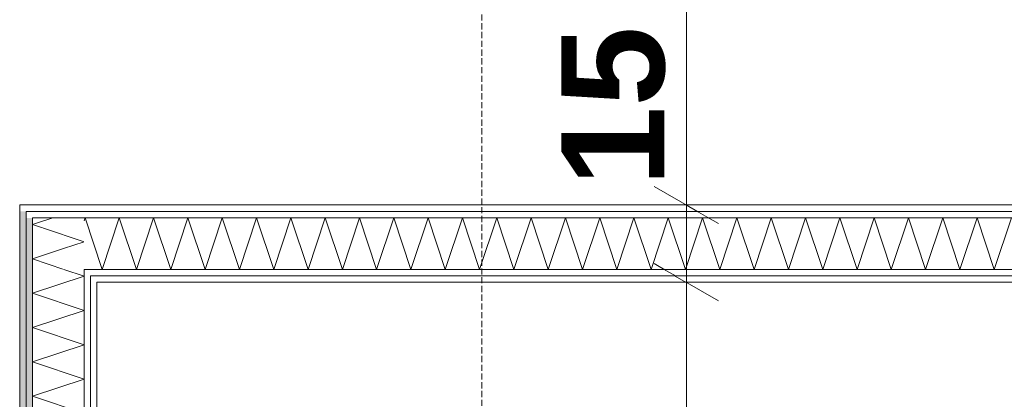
# Model space of a CAD drawing. Extents: x -7314 to 11761, y 144 to 9383.
# Tile 152 of 193: x 5939 to 6131, y 7254 to 7327. Entities that reach past the tile are written whole.
import ezdxf
from ezdxf.xclip import XClip

# ---------------------------------------------------------------- set-up
doc = ezdxf.new("R2010")
doc.units = 0
doc.header["$MEASUREMENT"] = 0
doc.header["$XCLIPFRAME"] = 0
doc.linetypes.add('Krawędzie ukryte', pattern=[68, 48, -20])
doc.linetypes.add('Wipeout_Contour', pattern=[20000, 0, -20000])
for name, color, linetype in [('FORMA - Arch 01 - 220-A Ściany', 7, 'Continuous'), ('FORMA - Arch 01 - 410-K Osie', 7, 'Continuous'), ('FORMA - Arch 02 - Strefy', 7, 'Continuous'), ('FORMA - Arch 04 - Wymiary ogólne', 7, 'Continuous')]:
    doc.layers.add(name, color=color, linetype=linetype)
doc.styles.add('STYL_AUTOMATYCZNY_9', font='arial.ttf')
pattern_1 = [(0, (4185.3, -5972.398), (0, 7.5), [0, -7.5])]

# ---------------------------------------------------------------- blocks, each defined once
blk = doc.blocks.new('*X224')
at = {"layer": 'FORMA - Arch 01 - 220-A Ściany', "color": 7, "linetype": 'Continuous', "lineweight": 5, "ltscale": 0.025}
for p, q in [((5942.75, 7287.93), (5945.69, 7288.91)), ((5951.77, 7284.27), (5943.73, 7286.95)), ((5947.75, 7282.93), (5951.77, 7284.27))]:
    blk.add_line(p, q, dxfattribs=at)
blk = doc.blocks.new('*X225')
at = {"layer": 'FORMA - Arch 01 - 220-A Ściany', "color": 7, "linetype": 'Continuous', "lineweight": 5, "ltscale": 0.025}
for p, q in [((5941.77, 7287.6), (5942.75, 7287.93)), ((5943.73, 7286.95), (5941.77, 7287.6)), ((5941.77, 7280.94), (5947.75, 7282.93)), ((5947.85, 7278.91), (5941.77, 7280.94))]:
    blk.add_line(p, q, dxfattribs=at)
blk = doc.blocks.new('*X226')
at = {"layer": 'FORMA - Arch 01 - 220-A Ściany', "color": 7, "linetype": 'Continuous', "lineweight": 5, "ltscale": 0.025}
for p, q in [((5951.77, 7277.6), (5947.85, 7278.91)), ((5941.77, 7274.27), (5951.77, 7277.6)), ((5951.77, 7270.94), (5941.77, 7274.27)), ((5941.77, 7267.6), (5951.77, 7270.94)), ((5951.77, 7264.27), (5941.77, 7267.6)), ((5941.77, 7260.94), (5951.77, 7264.27)), ((5951.77, 7257.6), (5941.77, 7260.94)), ((5941.77, 7254.27), (5951.77, 7257.6)), ((5951.77, 7250.94), (5941.77, 7254.27)), ((5941.77, 7247.6), (5951.77, 7250.94)), ((5951.77, 7244.27), (5941.77, 7247.6)), ((5941.77, 7240.94), (5951.77, 7244.27)), ((5951.77, 7237.6), (5941.77, 7240.94)), ((5941.77, 7234.27), (5951.77, 7237.6)), ((5951.77, 7230.94), (5941.77, 7234.27)), ((5941.77, 7227.6), (5951.77, 7230.94)), ((5951.77, 7224.27), (5941.77, 7227.6)), ((5941.77, 7220.94), (5951.77, 7224.27)), ((5951.77, 7217.6), (5941.77, 7220.94)), ((5941.77, 7214.27), (5951.77, 7217.6)), ((5951.77, 7210.94), (5941.77, 7214.27)), ((5941.77, 7207.6), (5951.77, 7210.94)), ((5951.77, 7204.27), (5941.77, 7207.6)), ((5941.77, 7200.94), (5951.77, 7204.27)), ((5951.77, 7197.6), (5941.77, 7200.94)), ((5941.77, 7194.27), (5951.77, 7197.6)), ((5951.77, 7190.94), (5941.77, 7194.27)), ((5941.77, 7187.6), (5951.77, 7190.94)), ((5951.77, 7184.27), (5941.77, 7187.6)), ((5941.77, 7180.94), (5951.77, 7184.27)), ((5951.77, 7177.6), (5941.77, 7180.94)), ((5941.77, 7174.27), (5951.77, 7177.6)), ((5942.85, 7173.91), (5941.77, 7174.27))]:
    blk.add_line(p, q, dxfattribs=at)
blk = doc.blocks.new('*X241')
at = {"layer": 'FORMA - Arch 01 - 220-A Ściany', "color": 7, "linetype": 'Continuous', "lineweight": 5, "ltscale": 0.025}
for p, q in [((5951.77, 7288.32), (5951.97, 7288.91)), ((5951.97, 7288.91), (5955.3, 7278.91)), ((5955.3, 7278.91), (5958.63, 7288.91)), ((5958.63, 7288.91), (5961.97, 7278.91)), ((5961.97, 7278.91), (5965.3, 7288.91)), ((5965.3, 7288.91), (5968.63, 7278.91)), ((5968.63, 7278.91), (5971.97, 7288.91)), ((5971.97, 7288.91), (5975.3, 7278.91)), ((5975.3, 7278.91), (5978.63, 7288.91)), ((5978.63, 7288.91), (5981.97, 7278.91)), ((5981.97, 7278.91), (5985.3, 7288.91)), ((5985.3, 7288.91), (5988.63, 7278.91)), ((5988.63, 7278.91), (5991.97, 7288.91)), ((5991.97, 7288.91), (5995.3, 7278.91)), ((5995.3, 7278.91), (5998.63, 7288.91)), ((5998.63, 7288.91), (6001.97, 7278.91)), ((6001.97, 7278.91), (6005.3, 7288.91)), ((6005.3, 7288.91), (6008.63, 7278.91)), ((6008.63, 7278.91), (6011.97, 7288.91)), ((6011.97, 7288.91), (6015.3, 7278.91)), ((6015.3, 7278.91), (6018.63, 7288.91)), ((6018.63, 7288.91), (6021.97, 7278.91)), ((6021.97, 7278.91), (6025.3, 7288.91)), ((6025.3, 7288.91), (6028.63, 7278.91)), ((6028.63, 7278.91), (6031.97, 7288.91)), ((6031.97, 7288.91), (6035.3, 7278.91)), ((6035.3, 7278.91), (6038.63, 7288.91)), ((6038.63, 7288.91), (6041.97, 7278.91)), ((6041.97, 7278.91), (6045.3, 7288.91)), ((6045.3, 7288.91), (6048.63, 7278.91)), ((6048.63, 7278.91), (6051.97, 7288.91)), ((6051.97, 7288.91), (6055.3, 7278.91)), ((6055.3, 7278.91), (6058.63, 7288.91)), ((6058.63, 7288.91), (6061.97, 7278.91)), ((6061.97, 7278.91), (6065.3, 7288.91)), ((6065.3, 7288.91), (6068.63, 7278.91)), ((6068.63, 7278.91), (6071.97, 7288.91)), ((6071.97, 7288.91), (6075.3, 7278.91)), ((6075.3, 7278.91), (6078.63, 7288.91)), ((6078.63, 7288.91), (6081.97, 7278.91)), ((6081.97, 7278.91), (6085.3, 7288.91)), ((6085.3, 7288.91), (6088.63, 7278.91)), ((6088.63, 7278.91), (6091.97, 7288.91)), ((6091.97, 7288.91), (6095.3, 7278.91)), ((6095.3, 7278.91), (6098.63, 7288.91)), ((6098.63, 7288.91), (6101.97, 7278.91)), ((6101.97, 7278.91), (6105.3, 7288.91)), ((6105.3, 7288.91), (6108.63, 7278.91)), ((6108.63, 7278.91), (6111.97, 7288.91)), ((6111.97, 7288.91), (6115.3, 7278.91)), ((6115.3, 7278.91), (6118.63, 7288.91)), ((6118.63, 7288.91), (6121.97, 7278.91)), ((6121.97, 7278.91), (6125.3, 7288.91)), ((6125.3, 7288.91), (6128.63, 7278.91)), ((6128.63, 7278.91), (6131.97, 7288.91))]:
    blk.add_line(p, q, dxfattribs=at)
blk = doc.blocks.new('Rysunek_1_1', base_point=(4185.3, -5972.4))
at = {"layer": 'FORMA - Arch 04 - Wymiary ogólne', "color": 154, "linetype": 'Continuous', "lineweight": 13, "insert": (6064.81, 7295.02), "char_height": 20, "width": 30.509, "attachment_point": 7, "rotation": 90, "style": 'STYL_AUTOMATYCZNY_9'}
blk.add_mtext('\\A1;{\\pql;\\fArial|b1|i0|c238|p0;\\W1.000000;15}', dxfattribs=at)
at = {"color": 254, "linetype": 'Wipeout_Contour', "lineweight": 0, "ltscale": 28213.375279}
blk.add_wipeout([(5940.52, 7291.41), (5939.27, 7291.41), (5940.52, 7290.16)], dxfattribs=at).dxf.layer = 'FORMA - Arch 01 - 220-A Ściany'
at = {"color": 254, "linetype": 'Wipeout_Contour', "lineweight": 0, "ltscale": 37498.514087}
blk.add_wipeout([(6167.51, 7025.51), (6167.51, 7276.41), (5954.27, 7276.41), (5954.27, 7025.51)], dxfattribs=at).dxf.layer = 'FORMA - Arch 02 - Strefy'
at = {"layer": 'FORMA - Arch 01 - 220-A Ściany', "linetype": 'Continuous', "lineweight": 5}
h = blk.add_hatch(dxfattribs=at)
h.set_pattern_fill('Gips_0001', style=0, pattern_type=2)
h.set_pattern_definition(pattern_1)
h.paths.add_polyline_path([(5940.52, 7291.41), (5939.27, 7291.41), (5940.52, 7290.16)])
at = {"color": 254, "linetype": 'Wipeout_Contour', "lineweight": 0, "ltscale": 28207.508216}
blk.add_wipeout([(5954.27, 7277.66), (5953.02, 7277.66), (5954.27, 7276.41)], dxfattribs=at).dxf.layer = 'FORMA - Arch 01 - 220-A Ściany'
at = {"layer": 'FORMA - Arch 01 - 220-A Ściany', "linetype": 'Continuous', "lineweight": 5}
h = blk.add_hatch(dxfattribs=at)
h.set_pattern_fill('Gips_0001', style=0, pattern_type=2)
h.set_pattern_definition(pattern_1)
h.paths.add_polyline_path([(5954.27, 7277.66), (5953.02, 7277.66), (5954.27, 7276.41)])
at = {"color": 254, "linetype": 'Wipeout_Contour', "lineweight": 0, "ltscale": 28212.836976}
blk.add_wipeout([(5941.77, 7290.16), (5940.52, 7290.16), (5941.77, 7288.91)], dxfattribs=at).dxf.layer = 'FORMA - Arch 01 - 220-A Ściany'
at = {"layer": 'FORMA - Arch 01 - 220-A Ściany', "linetype": 'Continuous', "lineweight": 5}
h = blk.add_hatch(dxfattribs=at)
h.set_pattern_fill('Gips_0001', style=0, pattern_type=2)
h.set_pattern_definition(pattern_1)
h.paths.add_polyline_path([(5941.77, 7290.16), (5940.52, 7290.16), (5941.77, 7288.91)])
at = {"color": 254, "linetype": 'Wipeout_Contour', "lineweight": 0, "ltscale": 28208.036651}
blk.add_wipeout([(5953.02, 7278.91), (5951.77, 7278.91), (5953.02, 7277.66)], dxfattribs=at).dxf.layer = 'FORMA - Arch 01 - 220-A Ściany'
at = {"layer": 'FORMA - Arch 01 - 220-A Ściany', "linetype": 'Continuous', "lineweight": 5}
h = blk.add_hatch(dxfattribs=at)
h.set_pattern_fill('Gips_0001', style=0, pattern_type=2)
h.set_pattern_definition(pattern_1)
h.paths.add_polyline_path([(5953.02, 7278.91), (5951.77, 7278.91), (5953.02, 7277.66)])
at = {"color": 254, "linetype": 'Wipeout_Contour', "lineweight": 0, "ltscale": 28211.473007}
blk.add_wipeout([(5939.27, 7290.16), (5940.52, 7290.16), (5939.27, 7291.41)], dxfattribs=at).dxf.layer = 'FORMA - Arch 01 - 220-A Ściany'
at = {"layer": 'FORMA - Arch 01 - 220-A Ściany', "linetype": 'Continuous', "lineweight": 5}
h = blk.add_hatch(dxfattribs=at)
h.set_pattern_fill('Gips_0001', style=0, pattern_type=2)
h.set_pattern_definition(pattern_1)
h.paths.add_polyline_path([(5939.27, 7290.16), (5940.52, 7290.16), (5939.27, 7291.41)])
at = {"layer": 'FORMA - Arch 01 - 220-A Ściany', "color": 7, "linetype": 'Continuous', "lineweight": 15, "ltscale": 0.025, "flags": 128}
blk.add_lwpolyline([(5939.27, 7291.41), (5940.52, 7291.41)], dxfattribs=at)
at = {"color": 254, "linetype": 'Wipeout_Contour', "lineweight": 0, "ltscale": 28216.587446}
blk.add_wipeout([(5951.77, 7288.91), (5941.77, 7288.91), (5951.77, 7278.91)], dxfattribs=at).dxf.layer = 'FORMA - Arch 01 - 220-A Ściany'
at = {"color": 254, "linetype": 'Wipeout_Contour', "lineweight": 0, "ltscale": 28205.608473}
blk.add_wipeout([(5954.27, 7276.41), (5953.02, 7277.66), (5953.02, 7276.41)], dxfattribs=at).dxf.layer = 'FORMA - Arch 01 - 220-A Ściany'
at = {"layer": 'FORMA - Arch 01 - 220-A Ściany', "linetype": 'Continuous', "lineweight": 5}
h = blk.add_hatch(dxfattribs=at)
h.set_pattern_fill('Gips_0001', style=0, pattern_type=2)
h.set_pattern_definition(pattern_1)
h.paths.add_polyline_path([(5954.27, 7276.41), (5953.02, 7277.66), (5953.02, 7276.41)])
at = {"color": 7, "linetype": 'Continuous', "lineweight": 13, "ltscale": 0.025}
blk.add_blockref('*X224', (0, 0), dxfattribs=at)
at = {"color": 254, "linetype": 'Wipeout_Contour', "lineweight": 0, "ltscale": 35695.711662}
blk.add_wipeout([(5939.27, 6001.9), (5940.52, 6001.9), (5940.52, 7290.16), (5939.27, 7290.16)], dxfattribs=at).dxf.layer = 'FORMA - Arch 01 - 220-A Ściany'
at = {"layer": 'FORMA - Arch 01 - 220-A Ściany', "linetype": 'Continuous', "lineweight": 5}
h = blk.add_hatch(dxfattribs=at)
h.set_pattern_fill('Gips_0001', style=0, pattern_type=2)
h.set_pattern_definition(pattern_1)
h.paths.add_polyline_path([(5939.27, 6001.9), (5940.52, 6001.9), (5940.52, 7290.16), (5939.27, 7290.16)])
at = {"layer": 'FORMA - Arch 01 - 220-A Ściany', "color": 7, "linetype": 'Continuous', "lineweight": 15, "ltscale": 0.025, "flags": 128}
blk.add_lwpolyline([(5939.27, 7291.41), (5939.27, 6001.9)], dxfattribs=at)
at = {"color": 254, "linetype": 'Wipeout_Contour', "lineweight": 0, "ltscale": 28206.136677}
blk.add_wipeout([(5953.02, 7277.66), (5951.77, 7278.91), (5951.77, 7277.66)], dxfattribs=at).dxf.layer = 'FORMA - Arch 01 - 220-A Ściany'
at = {"color": 254, "linetype": 'Wipeout_Contour', "lineweight": 0, "ltscale": 37452.445161}
blk.add_wipeout([(5954.27, 7176.41), (5954.27, 7276.41), (5953.02, 7276.41), (5953.02, 7176.41)], dxfattribs=at).dxf.layer = 'FORMA - Arch 01 - 220-A Ściany'
at = {"layer": 'FORMA - Arch 01 - 220-A Ściany', "linetype": 'Continuous', "lineweight": 5}
h = blk.add_hatch(dxfattribs=at)
h.set_pattern_fill('Gips_0001', style=0, pattern_type=2)
h.set_pattern_definition(pattern_1)
h.paths.add_polyline_path([(5953.02, 7277.66), (5951.77, 7278.91), (5951.77, 7277.66)])
h = blk.add_hatch(dxfattribs=at)
h.set_pattern_fill('Gips_0001', style=0, pattern_type=2)
h.set_pattern_definition(pattern_1)
h.paths.add_polyline_path([(5954.27, 7176.41), (5954.27, 7276.41), (5953.02, 7276.41), (5953.02, 7176.41)])
at = {"layer": 'FORMA - Arch 01 - 220-A Ściany', "color": 7, "linetype": 'Continuous', "lineweight": 15, "ltscale": 0.025, "flags": 128}
blk.add_lwpolyline([(5954.27, 7176.41), (5954.27, 7276.41)], dxfattribs=at)
at = {"color": 254, "linetype": 'Wipeout_Contour', "lineweight": 0, "ltscale": 28210.934933}
blk.add_wipeout([(5941.77, 7288.91), (5940.52, 7290.16), (5940.52, 7288.91)], dxfattribs=at).dxf.layer = 'FORMA - Arch 01 - 220-A Ściany'
at = {"layer": 'FORMA - Arch 01 - 220-A Ściany', "linetype": 'Continuous', "lineweight": 5}
h = blk.add_hatch(dxfattribs=at)
h.set_pattern_fill('Gips_0001', style=0, pattern_type=2)
h.set_pattern_definition(pattern_1)
h.paths.add_polyline_path([(5941.77, 7288.91), (5940.52, 7290.16), (5940.52, 7288.91)])
at = {"color": 254, "linetype": 'Wipeout_Contour', "lineweight": 0, "ltscale": 37449.276796}
blk.add_wipeout([(5953.02, 7175.16), (5953.02, 7277.66), (5951.77, 7277.66), (5951.77, 7175.16)], dxfattribs=at).dxf.layer = 'FORMA - Arch 01 - 220-A Ściany'
at = {"color": 254, "linetype": 'Wipeout_Contour', "lineweight": 0, "ltscale": 37883.247855}
blk.add_wipeout([(5954.27, 7276.41), (6167.51, 7276.41), (6167.51, 7277.66), (5954.27, 7277.66)], dxfattribs=at).dxf.layer = 'FORMA - Arch 01 - 220-A Ściany'
at = {"layer": 'FORMA - Arch 01 - 220-A Ściany', "linetype": 'Continuous', "lineweight": 5}
h = blk.add_hatch(dxfattribs=at)
h.set_pattern_fill('Gips_0001', style=0, pattern_type=2)
h.set_pattern_definition(pattern_1)
h.paths.add_polyline_path([(5953.02, 7175.16), (5953.02, 7277.66), (5951.77, 7277.66), (5951.77, 7175.16)])
h = blk.add_hatch(dxfattribs=at)
h.set_pattern_fill('Gips_0001', style=0, pattern_type=2)
h.set_pattern_definition(pattern_1)
h.paths.add_polyline_path([(5954.27, 7276.41), (6167.51, 7276.41), (6167.51, 7277.66), (5954.27, 7277.66)])
at = {"layer": 'FORMA - Arch 01 - 220-A Ściany', "color": 7, "linetype": 'Continuous', "lineweight": 13, "ltscale": 0.025}
blk.add_line((5953.02, 7175.16), (5953.02, 7277.66), dxfattribs=at)
at = {"layer": 'FORMA - Arch 01 - 220-A Ściany', "color": 7, "linetype": 'Continuous', "lineweight": 15, "ltscale": 0.025, "flags": 128}
blk.add_lwpolyline([(5954.27, 7276.41), (6167.51, 7276.41)], dxfattribs=at)
at = {"layer": 'FORMA - Arch 04 - Wymiary ogólne', "color": 154, "linetype": 'Continuous', "lineweight": 13, "ltscale": 0.025}
for p, q in [((6078.18, 7276.41), (6059.43, 7276.41)), ((6068.81, 7176.41), (6068.81, 7276.41))]:
    blk.add_line(p, q, dxfattribs=at)
at = {"color": 254, "linetype": 'Wipeout_Contour', "lineweight": 0, "ltscale": 35697.111736}
blk.add_wipeout([(5940.52, 7288.91), (5940.52, 6001.9), (5941.77, 6001.9), (5941.77, 7288.91)], dxfattribs=at).dxf.layer = 'FORMA - Arch 01 - 220-A Ściany'
at = {"layer": 'FORMA - Arch 01 - 220-A Ściany', "linetype": 'Continuous', "lineweight": 5}
h = blk.add_hatch(dxfattribs=at)
h.set_pattern_fill('Gips_0001', style=0, pattern_type=2)
h.set_pattern_definition(pattern_1)
h.paths.add_polyline_path([(5940.52, 7288.91), (5940.52, 6001.9), (5941.77, 6001.9), (5941.77, 7288.91)])
at = {"layer": 'FORMA - Arch 01 - 220-A Ściany', "color": 7, "linetype": 'Continuous', "lineweight": 13, "ltscale": 0.025}
for p, q in [((5940.52, 7290.16), (5940.52, 7288.91)), ((5940.52, 7288.91), (5940.52, 6001.9))]:
    blk.add_line(p, q, dxfattribs=at)
at = {"color": 254, "linetype": 'Wipeout_Contour', "lineweight": 0, "ltscale": 37908.142843}
blk.add_wipeout([(5940.52, 7290.16), (6167.51, 7290.16), (6167.51, 7291.41), (5940.52, 7291.41)], dxfattribs=at).dxf.layer = 'FORMA - Arch 01 - 220-A Ściany'
at = {"color": 254, "linetype": 'Wipeout_Contour', "lineweight": 0, "ltscale": 28202.374784}
blk.add_wipeout([(5951.77, 7278.91), (5941.77, 7288.91), (5941.77, 7278.91)], dxfattribs=at).dxf.layer = 'FORMA - Arch 01 - 220-A Ściany'
at = {"layer": 'FORMA - Arch 01 - 220-A Ściany', "linetype": 'Continuous', "lineweight": 5}
h = blk.add_hatch(dxfattribs=at)
h.set_pattern_fill('Gips_0001', style=0, pattern_type=2)
h.set_pattern_definition(pattern_1)
h.paths.add_polyline_path([(5940.52, 7290.16), (6167.51, 7290.16), (6167.51, 7291.41), (5940.52, 7291.41)])
at = {"layer": 'FORMA - Arch 01 - 220-A Ściany', "color": 7, "linetype": 'Continuous', "lineweight": 13, "ltscale": 0.025}
blk.add_line((5951.77, 7288.91), (5941.77, 7288.91), dxfattribs=at)
at = {"layer": 'FORMA - Arch 01 - 220-A Ściany', "color": 7, "linetype": 'Continuous', "lineweight": 15, "ltscale": 0.025, "flags": 128}
blk.add_lwpolyline([(6167.51, 7291.41), (5940.52, 7291.41)], dxfattribs=at)
at = {"layer": 'FORMA - Arch 04 - Wymiary ogólne', "color": 154, "linetype": 'Continuous', "lineweight": 13, "ltscale": 0.025}
for p, q in [((6068.81, 7291.41), (6068.81, 8756.9)), ((6078.18, 7291.41), (6059.43, 7291.41))]:
    blk.add_line(p, q, dxfattribs=at)
at = {"color": 7, "linetype": 'Continuous', "lineweight": 13, "ltscale": 0.025}
blk.add_blockref('*X225', (0, 0), dxfattribs=at)
at = {"color": 254, "linetype": 'Wipeout_Contour', "lineweight": 0, "ltscale": 37434.989212}
blk.add_wipeout([(5951.77, 7173.91), (5951.77, 7278.91), (5941.77, 7278.91), (5941.77, 7173.91)], dxfattribs=at).dxf.layer = 'FORMA - Arch 01 - 220-A Ściany'
at = {"layer": 'FORMA - Arch 01 - 220-A Ściany', "color": 7, "linetype": 'Continuous', "lineweight": 13, "ltscale": 0.025}
for p, q in [((5941.77, 7288.91), (5941.77, 7278.91)), ((5941.77, 7278.91), (5941.77, 7173.91)), ((5953.02, 7278.91), (5951.77, 7278.91)), ((5951.77, 7173.91), (5951.77, 7278.91))]:
    blk.add_line(p, q, dxfattribs=at)
at = {"color": 7, "linetype": 'Continuous', "lineweight": 13, "ltscale": 0.025}
blk.add_blockref('*X226', (0, 0), dxfattribs=at)
at = {"color": 254, "linetype": 'Wipeout_Contour', "lineweight": 0, "ltscale": 37905.875689}
blk.add_wipeout([(5941.77, 7288.91), (6167.51, 7288.91), (6167.51, 7290.16), (5941.77, 7290.16)], dxfattribs=at).dxf.layer = 'FORMA - Arch 01 - 220-A Ściany'
at = {"color": 254, "linetype": 'Wipeout_Contour', "lineweight": 0, "ltscale": 37885.507062}
blk.add_wipeout([(5953.02, 7277.66), (6167.51, 7277.66), (6167.51, 7278.91), (5953.02, 7278.91)], dxfattribs=at).dxf.layer = 'FORMA - Arch 01 - 220-A Ściany'
at = {"layer": 'FORMA - Arch 01 - 220-A Ściany', "linetype": 'Continuous', "lineweight": 5}
h = blk.add_hatch(dxfattribs=at)
h.set_pattern_fill('Gips_0001', style=0, pattern_type=2)
h.set_pattern_definition(pattern_1)
h.paths.add_polyline_path([(5941.77, 7288.91), (6167.51, 7288.91), (6167.51, 7290.16), (5941.77, 7290.16)])
h = blk.add_hatch(dxfattribs=at)
h.set_pattern_fill('Gips_0001', style=0, pattern_type=2)
h.set_pattern_definition(pattern_1)
h.paths.add_polyline_path([(5953.02, 7277.66), (6167.51, 7277.66), (6167.51, 7278.91), (5953.02, 7278.91)])
at = {"layer": 'FORMA - Arch 01 - 220-A Ściany', "color": 7, "linetype": 'Continuous', "lineweight": 13, "ltscale": 0.025}
for p, q in [((5941.77, 7290.16), (5940.52, 7290.16)), ((6167.51, 7290.16), (5941.77, 7290.16)), ((5953.02, 7277.66), (6167.51, 7277.66))]:
    blk.add_line(p, q, dxfattribs=at)
at = {"color": 254, "linetype": 'Wipeout_Contour', "lineweight": 0, "ltscale": 37901.220494}
blk.add_wipeout([(5951.77, 7278.91), (6167.51, 7278.91), (6167.51, 7288.91), (5951.77, 7288.91)], dxfattribs=at).dxf.layer = 'FORMA - Arch 01 - 220-A Ściany'
at = {"layer": 'FORMA - Arch 01 - 220-A Ściany', "color": 7, "linetype": 'Continuous', "lineweight": 13, "ltscale": 0.025}
for p, q in [((5951.77, 7288.91), (5941.77, 7288.91)), ((6167.51, 7288.91), (5951.77, 7288.91)), ((5953.02, 7278.91), (5951.77, 7278.91)), ((5953.02, 7278.91), (6167.51, 7278.91))]:
    blk.add_line(p, q, dxfattribs=at)
at = {"layer": 'FORMA - Arch 01 - 410-K Osie', "color": 7, "linetype": 'Krawędzie ukryte', "lineweight": 13, "ltscale": 0.025}
blk.add_line((6029.04, 5890.7), (6029.04, 8978.35), dxfattribs=at)
at = {"layer": 'FORMA - Arch 04 - Wymiary ogólne', "color": 154, "linetype": 'Continuous', "lineweight": 13, "ltscale": 0.025}
for p, q in [((6062.56, 7295.02), (6075.06, 7287.8)), ((6068.81, 7276.41), (6068.81, 7291.41)), ((6062.56, 7280.02), (6075.06, 7272.8))]:
    blk.add_line(p, q, dxfattribs=at)
at = {"color": 7, "linetype": 'Continuous', "lineweight": 13, "ltscale": 0.025}
blk.add_blockref('*X241', (0, 0), dxfattribs=at)

msp = doc.modelspace()

# ---------------------------------------------------------------- block references
at = {"lineweight": 20}
ref = msp.add_blockref('Rysunek_1_1', (4185.29965, -5972.39804), dxfattribs=at)
XClip(ref).set_block_clipping_path([(254.0251470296, 246.5573808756), (9689.7973583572, 9358.9497337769)])

doc.saveas('drawing.dxf')
